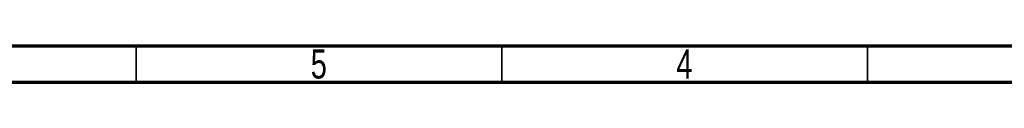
# Model space of a CAD drawing. Header units: millimetres. Extents: x 15 to 415, y 5 to 292.
# Tile 28 of 33: x 149 to 284, y 287 to 292. Entities that reach past the tile are written whole.
import ezdxf

# ---------------------------------------------------------------- set-up
doc = ezdxf.new("R2010")
doc.units = ezdxf.units.MM
doc.styles.add('SLDTEXTSTYLE0', font='TXT', dxfattribs={"width": 0.75})

msp = doc.modelspace()

# ---------------------------------------------------------------- linework, layer by layer
at = {"color": 7, "linetype": 'Continuous', "lineweight": 70}
for p, q in [((15, 292), (415, 292)), ((20, 287), (410, 287))]:
    msp.add_line(p, q, dxfattribs=at)
at = {"color": 7, "linetype": 'Continuous', "lineweight": 35}
for p, q in [((165, 287), (165, 292)), ((215, 292), (215, 287)), ((215, 287), (215, 292)), ((265, 287), (265, 292))]:
    msp.add_line(p, q, dxfattribs=at)

# ---------------------------------------------------------------- texts
at = {"color": 7, "linetype": 'Continuous', "lineweight": 0, "char_height": 3.969, "attachment_point": 2, "style": 'SLDTEXTSTYLE0'}
for s, insert in [('5', (189.96, 291.484)), ('4', (239.96, 291.484))]:
    msp.add_mtext(s, dxfattribs=dict(at, insert=insert))

doc.saveas('drawing.dxf')
